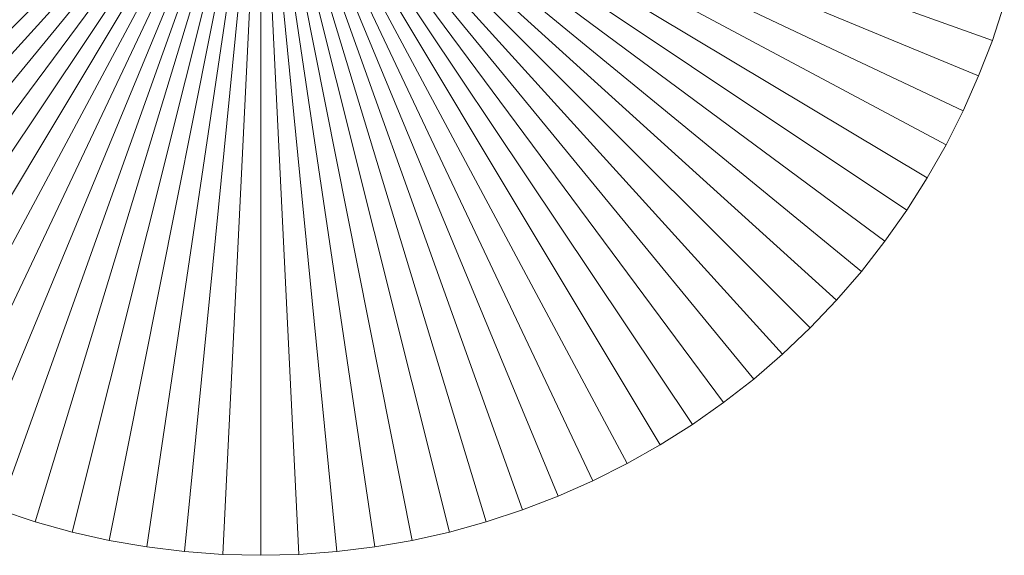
# Model space of a CAD drawing. Header units: millimetres. Extents: x -761 to -349, y 37 to 453.
# Tile 2 of 18: x -556.82 to -540.98, y 36.94 to 45.56. Entities that reach past the tile are written whole.
import ezdxf

# ---------------------------------------------------------------- set-up
doc = ezdxf.new("R2010")
doc.units = ezdxf.units.MM
doc.header["$LTSCALE"] = 20
doc.layers.add('LUCIDO_1', color=1, linetype='Continuous', lineweight=20, true_color=0xff0000)
doc.layers.add('Quote', color=7, linetype='Continuous', lineweight=9)

# ---------------------------------------------------------------- blocks, each defined once
blk = doc.blocks.new('Group')
at = {"layer": 'LUCIDO_1', "color": 5, "linetype": 'Continuous', "lineweight": 9, "transparency": 33554687}
for points in [[(-564.708, 45.228, -10109.271), (-564.901, 45.811, -10109.271), (-552.939, 49.439, -10109.271)], [(-552.939, 49.439, -10106.271), (-564.901, 45.811, -10106.271), (-564.708, 45.228, -10106.271)], [(-564.487, 44.656, -10109.271), (-564.708, 45.228, -10109.271), (-552.939, 49.439, -10109.271)], [(-552.939, 49.439, -10106.271), (-564.708, 45.228, -10106.271), (-564.487, 44.656, -10106.271)], [(-564.239, 44.095, -10109.271), (-564.487, 44.656, -10109.271), (-552.939, 49.439, -10109.271)], [(-552.939, 49.439, -10106.271), (-564.487, 44.656, -10106.271), (-564.239, 44.095, -10106.271)], [(-563.963, 43.547, -10109.271), (-564.239, 44.095, -10109.271), (-552.939, 49.439, -10109.271)], [(-552.939, 49.439, -10106.271), (-564.239, 44.095, -10106.271), (-563.963, 43.547, -10106.271)], [(-563.661, 43.013, -10109.271), (-563.963, 43.547, -10109.271), (-552.939, 49.439, -10109.271)], [(-552.939, 49.439, -10106.271), (-563.963, 43.547, -10106.271), (-563.661, 43.013, -10106.271)], [(-563.332, 42.495, -10109.271), (-563.661, 43.013, -10109.271), (-552.939, 49.439, -10109.271)], [(-552.939, 49.439, -10106.271), (-563.661, 43.013, -10106.271), (-563.332, 42.495, -10106.271)], [(-562.979, 41.993, -10109.271), (-563.332, 42.495, -10109.271), (-552.939, 49.439, -10109.271)], [(-552.939, 49.439, -10106.271), (-563.332, 42.495, -10106.271), (-562.979, 41.993, -10106.271)], [(-562.601, 41.509, -10109.271), (-562.979, 41.993, -10109.271), (-552.939, 49.439, -10109.271)], [(-552.939, 49.439, -10106.271), (-562.979, 41.993, -10106.271), (-562.601, 41.509, -10106.271)], [(-562.201, 41.045, -10109.271), (-562.601, 41.509, -10109.271), (-552.939, 49.439, -10109.271)], [(-552.939, 49.439, -10106.271), (-562.601, 41.509, -10106.271), (-562.201, 41.045, -10106.271)], [(-561.778, 40.6, -10109.271), (-562.201, 41.045, -10109.271), (-552.939, 49.439, -10109.271)], [(-552.939, 49.439, -10106.271), (-562.201, 41.045, -10106.271), (-561.778, 40.6, -10106.271)], [(-561.333, 40.177, -10109.271), (-561.778, 40.6, -10109.271), (-552.939, 49.439, -10109.271)], [(-552.939, 49.439, -10106.271), (-561.778, 40.6, -10106.271), (-561.333, 40.177, -10106.271)], [(-560.869, 39.777, -10109.271), (-561.333, 40.177, -10109.271), (-552.939, 49.439, -10109.271)], [(-552.939, 49.439, -10106.271), (-561.333, 40.177, -10106.271), (-560.869, 39.777, -10106.271)], [(-560.385, 39.399, -10109.271), (-560.869, 39.777, -10109.271), (-552.939, 49.439, -10109.271)], [(-552.939, 49.439, -10106.271), (-560.869, 39.777, -10106.271), (-560.385, 39.399, -10106.271)], [(-559.884, 39.046, -10109.271), (-560.385, 39.399, -10109.271), (-552.939, 49.439, -10109.271)], [(-552.939, 49.439, -10106.271), (-560.385, 39.399, -10106.271), (-559.884, 39.046, -10106.271)], [(-559.365, 38.718, -10109.271), (-559.884, 39.046, -10109.271), (-552.939, 49.439, -10109.271)], [(-552.939, 49.439, -10106.271), (-559.884, 39.046, -10106.271), (-559.365, 38.718, -10106.271)], [(-558.831, 38.415, -10109.271), (-559.365, 38.718, -10109.271), (-552.939, 49.439, -10109.271)], [(-552.939, 49.439, -10106.271), (-559.365, 38.718, -10106.271), (-558.831, 38.415, -10106.271)], [(-558.283, 38.14, -10109.271), (-558.831, 38.415, -10109.271), (-552.939, 49.439, -10109.271)], [(-552.939, 49.439, -10106.271), (-558.831, 38.415, -10106.271), (-558.283, 38.14, -10106.271)], [(-557.722, 37.891, -10109.271), (-558.283, 38.14, -10109.271), (-552.939, 49.439, -10109.271)], [(-552.939, 49.439, -10106.271), (-558.283, 38.14, -10106.271), (-557.722, 37.891, -10106.271)], [(-557.15, 37.67, -10109.271), (-557.722, 37.891, -10109.271), (-552.939, 49.439, -10109.271)], [(-552.939, 49.439, -10106.271), (-557.722, 37.891, -10106.271), (-557.15, 37.67, -10106.271)], [(-556.568, 37.478, -10109.271), (-557.15, 37.67, -10109.271), (-552.939, 49.439, -10109.271)], [(-552.939, 49.439, -10106.271), (-557.15, 37.67, -10106.271), (-556.568, 37.478, -10106.271)], [(-555.976, 37.314, -10109.271), (-556.568, 37.478, -10109.271), (-552.939, 49.439, -10109.271)], [(-552.939, 49.439, -10106.271), (-556.568, 37.478, -10106.271), (-555.976, 37.314, -10106.271)], [(-555.378, 37.18, -10109.271), (-555.976, 37.314, -10109.271), (-552.939, 49.439, -10109.271)], [(-552.939, 49.439, -10106.271), (-555.976, 37.314, -10106.271), (-555.378, 37.18, -10106.271)], [(-554.773, 37.075, -10109.271), (-555.378, 37.18, -10109.271), (-552.939, 49.439, -10109.271)], [(-552.939, 49.439, -10106.271), (-555.378, 37.18, -10106.271), (-554.773, 37.075, -10106.271)], [(-554.164, 37, -10109.271), (-554.773, 37.075, -10109.271), (-552.939, 49.439, -10109.271)], [(-552.939, 49.439, -10106.271), (-554.773, 37.075, -10106.271), (-554.164, 37, -10106.271)], [(-553.552, 36.954, -10109.271), (-554.164, 37, -10109.271), (-552.939, 49.439, -10109.271)], [(-552.939, 49.439, -10106.271), (-554.164, 37, -10106.271), (-553.552, 36.954, -10106.271)], [(-552.939, 36.939, -10109.271), (-553.552, 36.954, -10109.271), (-552.939, 49.439, -10109.271)], [(-552.939, 49.439, -10106.271), (-553.552, 36.954, -10106.271), (-552.939, 36.939, -10106.271)], [(-552.326, 36.954, -10109.271), (-552.939, 36.939, -10109.271), (-552.939, 49.439, -10109.271)], [(-551.714, 37, -10109.271), (-552.326, 36.954, -10109.271), (-552.939, 49.439, -10109.271)], [(-551.105, 37.075, -10109.271), (-551.714, 37, -10109.271), (-552.939, 49.439, -10109.271)], [(-550.501, 37.18, -10109.271), (-551.105, 37.075, -10109.271), (-552.939, 49.439, -10109.271)], [(-549.902, 37.314, -10109.271), (-550.501, 37.18, -10109.271), (-552.939, 49.439, -10109.271)], [(-549.311, 37.478, -10109.271), (-549.902, 37.314, -10109.271), (-552.939, 49.439, -10109.271)], [(-548.728, 37.67, -10109.271), (-549.311, 37.478, -10109.271), (-552.939, 49.439, -10109.271)], [(-548.156, 37.891, -10109.271), (-548.728, 37.67, -10109.271), (-552.939, 49.439, -10109.271)], [(-547.595, 38.14, -10109.271), (-548.156, 37.891, -10109.271), (-552.939, 49.439, -10109.271)], [(-547.047, 38.415, -10109.271), (-547.595, 38.14, -10109.271), (-552.939, 49.439, -10109.271)], [(-546.513, 38.718, -10109.271), (-547.047, 38.415, -10109.271), (-552.939, 49.439, -10109.271)], [(-545.995, 39.046, -10109.271), (-546.513, 38.718, -10109.271), (-552.939, 49.439, -10109.271)], [(-545.493, 39.399, -10109.271), (-545.995, 39.046, -10109.271), (-552.939, 49.439, -10109.271)], [(-545.009, 39.777, -10109.271), (-545.493, 39.399, -10109.271), (-552.939, 49.439, -10109.271)], [(-544.545, 40.177, -10109.271), (-545.009, 39.777, -10109.271), (-552.939, 49.439, -10109.271)], [(-544.1, 40.6, -10109.271), (-544.545, 40.177, -10109.271), (-552.939, 49.439, -10109.271)], [(-543.677, 41.045, -10109.271), (-544.1, 40.6, -10109.271), (-552.939, 49.439, -10109.271)], [(-543.277, 41.509, -10109.271), (-543.677, 41.045, -10109.271), (-552.939, 49.439, -10109.271)], [(-542.899, 41.993, -10109.271), (-543.277, 41.509, -10109.271), (-552.939, 49.439, -10109.271)], [(-542.546, 42.495, -10109.271), (-542.899, 41.993, -10109.271), (-552.939, 49.439, -10109.271)], [(-542.218, 43.013, -10109.271), (-542.546, 42.495, -10109.271), (-552.939, 49.439, -10109.271)], [(-541.915, 43.547, -10109.271), (-542.218, 43.013, -10109.271), (-552.939, 49.439, -10109.271)], [(-541.64, 44.095, -10109.271), (-541.915, 43.547, -10109.271), (-552.939, 49.439, -10109.271)], [(-541.391, 44.656, -10109.271), (-541.64, 44.095, -10109.271), (-552.939, 49.439, -10109.271)], [(-541.17, 45.228, -10109.271), (-541.391, 44.656, -10109.271), (-552.939, 49.439, -10109.271)], [(-540.978, 45.811, -10109.271), (-541.17, 45.228, -10109.271), (-552.939, 49.439, -10109.271)], [(-552.939, 49.439, -10106.271), (-552.939, 36.939, -10106.271), (-552.326, 36.954, -10106.271)], [(-552.939, 49.439, -10106.271), (-552.326, 36.954, -10106.271), (-551.714, 37, -10106.271)], [(-552.939, 49.439, -10106.271), (-551.714, 37, -10106.271), (-551.105, 37.075, -10106.271)], [(-552.939, 49.439, -10106.271), (-551.105, 37.075, -10106.271), (-550.501, 37.18, -10106.271)], [(-552.939, 49.439, -10106.271), (-550.501, 37.18, -10106.271), (-549.902, 37.314, -10106.271)], [(-552.939, 49.439, -10106.271), (-549.902, 37.314, -10106.271), (-549.311, 37.478, -10106.271)], [(-552.939, 49.439, -10106.271), (-549.311, 37.478, -10106.271), (-548.728, 37.67, -10106.271)], [(-552.939, 49.439, -10106.271), (-548.728, 37.67, -10106.271), (-548.156, 37.891, -10106.271)], [(-552.939, 49.439, -10106.271), (-548.156, 37.891, -10106.271), (-547.595, 38.14, -10106.271)], [(-552.939, 49.439, -10106.271), (-547.595, 38.14, -10106.271), (-547.047, 38.415, -10106.271)], [(-552.939, 49.439, -10106.271), (-547.047, 38.415, -10106.271), (-546.513, 38.718, -10106.271)], [(-552.939, 49.439, -10106.271), (-546.513, 38.718, -10106.271), (-545.995, 39.046, -10106.271)], [(-552.939, 49.439, -10106.271), (-545.995, 39.046, -10106.271), (-545.493, 39.399, -10106.271)], [(-552.939, 49.439, -10106.271), (-545.493, 39.399, -10106.271), (-545.009, 39.777, -10106.271)], [(-552.939, 49.439, -10106.271), (-545.009, 39.777, -10106.271), (-544.545, 40.177, -10106.271)], [(-552.939, 49.439, -10106.271), (-544.545, 40.177, -10106.271), (-544.1, 40.6, -10106.271)], [(-552.939, 49.439, -10106.271), (-544.1, 40.6, -10106.271), (-543.677, 41.045, -10106.271)], [(-552.939, 49.439, -10106.271), (-543.677, 41.045, -10106.271), (-543.277, 41.509, -10106.271)], [(-552.939, 49.439, -10106.271), (-543.277, 41.509, -10106.271), (-542.899, 41.993, -10106.271)], [(-552.939, 49.439, -10106.271), (-542.899, 41.993, -10106.271), (-542.546, 42.495, -10106.271)], [(-552.939, 49.439, -10106.271), (-542.546, 42.495, -10106.271), (-542.218, 43.013, -10106.271)], [(-552.939, 49.439, -10106.271), (-542.218, 43.013, -10106.271), (-541.915, 43.547, -10106.271)], [(-552.939, 49.439, -10106.271), (-541.915, 43.547, -10106.271), (-541.64, 44.095, -10106.271)], [(-552.939, 49.439, -10106.271), (-541.64, 44.095, -10106.271), (-541.391, 44.656, -10106.271)], [(-552.939, 49.439, -10106.271), (-541.391, 44.656, -10106.271), (-541.17, 45.228, -10106.271)], [(-552.939, 49.439, -10106.271), (-541.17, 45.228, -10106.271), (-540.978, 45.811, -10106.271)], [(-540.978, 45.811, -10106.271), (-541.17, 45.228, -10106.271), (-541.17, 45.228, -10109.271), (-540.978, 45.811, -10109.271)], [(-541.17, 45.228, -10106.271), (-541.391, 44.656, -10106.271), (-541.391, 44.656, -10109.271), (-541.17, 45.228, -10109.271)], [(-541.391, 44.656, -10106.271), (-541.64, 44.095, -10106.271), (-541.64, 44.095, -10109.271), (-541.391, 44.656, -10109.271)], [(-541.64, 44.095, -10106.271), (-541.915, 43.547, -10106.271), (-541.915, 43.547, -10109.271), (-541.64, 44.095, -10109.271)], [(-541.915, 43.547, -10106.271), (-542.218, 43.013, -10106.271), (-542.218, 43.013, -10109.271), (-541.915, 43.547, -10109.271)], [(-542.218, 43.013, -10106.271), (-542.546, 42.495, -10106.271), (-542.546, 42.495, -10109.271), (-542.218, 43.013, -10109.271)], [(-542.546, 42.495, -10106.271), (-542.899, 41.993, -10106.271), (-542.899, 41.993, -10109.271), (-542.546, 42.495, -10109.271)], [(-542.899, 41.993, -10106.271), (-543.277, 41.509, -10106.271), (-543.277, 41.509, -10109.271), (-542.899, 41.993, -10109.271)], [(-543.277, 41.509, -10106.271), (-543.677, 41.045, -10106.271), (-543.677, 41.045, -10109.271), (-543.277, 41.509, -10109.271)], [(-543.677, 41.045, -10106.271), (-544.1, 40.6, -10106.271), (-544.1, 40.6, -10109.271), (-543.677, 41.045, -10109.271)], [(-544.1, 40.6, -10106.271), (-544.545, 40.177, -10106.271), (-544.545, 40.177, -10109.271), (-544.1, 40.6, -10109.271)], [(-544.545, 40.177, -10106.271), (-545.009, 39.777, -10106.271), (-545.009, 39.777, -10109.271), (-544.545, 40.177, -10109.271)], [(-545.009, 39.777, -10106.271), (-545.493, 39.399, -10106.271), (-545.493, 39.399, -10109.271), (-545.009, 39.777, -10109.271)], [(-545.493, 39.399, -10106.271), (-545.995, 39.046, -10106.271), (-545.995, 39.046, -10109.271), (-545.493, 39.399, -10109.271)], [(-545.995, 39.046, -10106.271), (-546.513, 38.718, -10106.271), (-546.513, 38.718, -10109.271), (-545.995, 39.046, -10109.271)], [(-546.513, 38.718, -10106.271), (-547.047, 38.415, -10106.271), (-547.047, 38.415, -10109.271), (-546.513, 38.718, -10109.271)], [(-547.047, 38.415, -10106.271), (-547.595, 38.14, -10106.271), (-547.595, 38.14, -10109.271), (-547.047, 38.415, -10109.271)], [(-547.595, 38.14, -10106.271), (-548.156, 37.891, -10106.271), (-548.156, 37.891, -10109.271), (-547.595, 38.14, -10109.271)], [(-548.156, 37.891, -10106.271), (-548.728, 37.67, -10106.271), (-548.728, 37.67, -10109.271), (-548.156, 37.891, -10109.271)], [(-556.568, 37.478, -10106.271), (-557.15, 37.67, -10106.271), (-557.15, 37.67, -10109.271), (-556.568, 37.478, -10109.271)], [(-548.728, 37.67, -10106.271), (-549.311, 37.478, -10106.271), (-549.311, 37.478, -10109.271), (-548.728, 37.67, -10109.271)], [(-555.976, 37.314, -10106.271), (-556.568, 37.478, -10106.271), (-556.568, 37.478, -10109.271), (-555.976, 37.314, -10109.271)], [(-549.311, 37.478, -10106.271), (-549.902, 37.314, -10106.271), (-549.902, 37.314, -10109.271), (-549.311, 37.478, -10109.271)], [(-555.378, 37.18, -10106.271), (-555.976, 37.314, -10106.271), (-555.976, 37.314, -10109.271), (-555.378, 37.18, -10109.271)], [(-549.902, 37.314, -10106.271), (-550.501, 37.18, -10106.271), (-550.501, 37.18, -10109.271), (-549.902, 37.314, -10109.271)], [(-554.773, 37.075, -10106.271), (-555.378, 37.18, -10106.271), (-555.378, 37.18, -10109.271), (-554.773, 37.075, -10109.271)], [(-554.164, 37, -10106.271), (-554.773, 37.075, -10106.271), (-554.773, 37.075, -10109.271), (-554.164, 37, -10109.271)], [(-551.105, 37.075, -10106.271), (-551.714, 37, -10106.271), (-551.714, 37, -10109.271), (-551.105, 37.075, -10109.271)], [(-550.501, 37.18, -10106.271), (-551.105, 37.075, -10106.271), (-551.105, 37.075, -10109.271), (-550.501, 37.18, -10109.271)], [(-553.552, 36.954, -10106.271), (-554.164, 37, -10106.271), (-554.164, 37, -10109.271), (-553.552, 36.954, -10109.271)], [(-552.939, 36.939, -10106.271), (-553.552, 36.954, -10106.271), (-553.552, 36.954, -10109.271), (-552.939, 36.939, -10109.271)], [(-552.326, 36.954, -10106.271), (-552.939, 36.939, -10106.271), (-552.939, 36.939, -10109.271), (-552.326, 36.954, -10109.271)], [(-551.714, 37, -10106.271), (-552.326, 36.954, -10106.271), (-552.326, 36.954, -10109.271), (-551.714, 37, -10109.271)]]:
    blk.add_3dface(points, dxfattribs=at)
blk = doc.blocks.new('Group-2')
at = {"layer": 'LUCIDO_1', "color": 5, "transparency": 33554687}
blk.add_blockref('Group', (0, 0), dxfattribs=at)

msp = doc.modelspace()

# ---------------------------------------------------------------- block references
at = {"layer": 'Quote', "color": 7, "transparency": 33554687}
msp.add_blockref('Group-2', (0, 0), dxfattribs=at)

doc.saveas('drawing.dxf')
